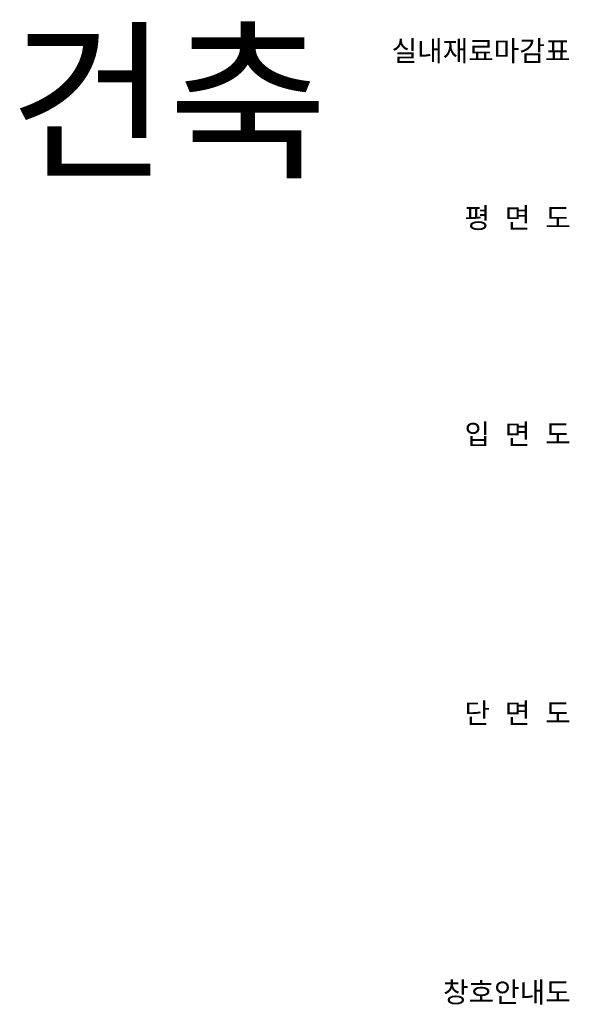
# Model space of a CAD drawing. Header units: millimetres. Extents: x 3445018 to 4174071, y -6064565 to -5122887.
# Tile 68 of 192: x 3445973 to 3661988, y -5510004 to -5122887. Entities that reach past the tile are written whole.
import ezdxf
from ezdxf.enums import TextEntityAlignment as Align

# ---------------------------------------------------------------- set-up
doc = ezdxf.new("R2010")
doc.units = ezdxf.units.MM
doc.header["$MEASUREMENT"] = 0
doc.layers.add('T', color=3, linetype='CONTINUOUS')
doc.styles.add('돋움', font='txt')

msp = doc.modelspace()

# ---------------------------------------------------------------- texts
at = {"layer": 'T', "style": '돋움'}
for s, height, p in [('건축', 50000, (3567118.86, -5195192.675)), ('실내재료마감표', 8000, (3662419.066, -5141546.502)), ('평  면  도', 8000, (3662533.768, -5207219.929)), ('입  면  도', 8000, (3662533.768, -5292230.715)), ('단  면  도', 8000, (3662533.768, -5401941.5)), ('창호안내도', 8000, (3662533.768, -5511652.286))]:
    msp.add_text(s, height=height, dxfattribs=at).set_placement(p, align=Align.BOTTOM_RIGHT)

doc.saveas('drawing.dxf')
